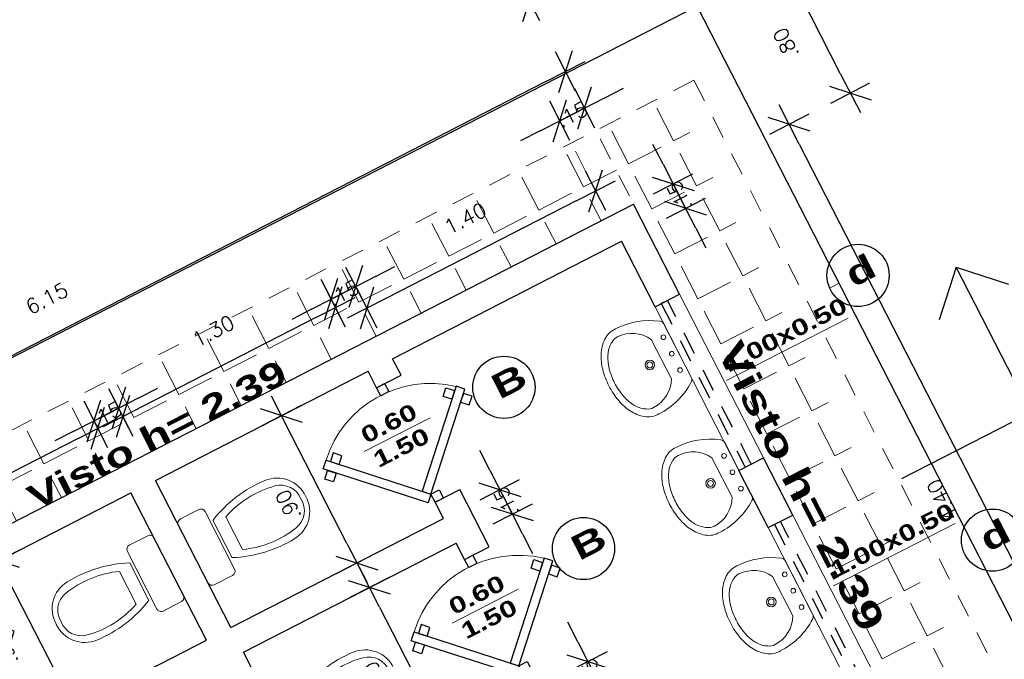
# Model space of a CAD drawing. Header units: millimetres. Extents: x 2041 to 2304, y 426 to 519.
# Tile 13 of 24: x 2097.44 to 2102.8, y 498.53 to 502.01. Entities that reach past the tile are written whole.
import ezdxf

# ---------------------------------------------------------------- set-up
doc = ezdxf.new("R2010")
doc.units = ezdxf.units.MM
doc.linetypes.add('ACAD_ISO04W100', pattern=[30, 24, -3, 0, -3])
doc.linetypes.add('HIDDEN2', pattern=[0.1875, 0.125, -0.0625])
for name, color, linetype in [('aberturas', 2, 'Continuous'), ('Cotas', 3, 'Continuous'), ('FOLHA', 2, 'Continuous')]:
    doc.layers.add(name, color=color, linetype=linetype)
for name, color, linetype, lineweight in [('FOLHA2', 1, 'Continuous', 0), ('P1-HACHURA', 1, 'Continuous', 5), ('SANITARIOS', 2, 'Continuous', 5)]:
    doc.layers.add(name, color=color, linetype=linetype, lineweight=lineweight)
doc.styles.add('REGUA60', font='cityb___.ttf', dxfattribs={"width": 1.4})
doc.styles.add('SIMPLEX_8', font='simplex.shx')
doc.dimstyles.new('Copy of 08', dxfattribs={"dimtxt": 0.08, "dimasz": 0.12, "dimexe": 0, "dimexo": 0, "dimgap": 0.15, "dimtad": 1, "dimzin": 4, "dimdsep": 46, "dimtxsty": 'SIMPLEX_8', "dimblk1": 'D', "dimblk2": 'D', "dimsah": 1, "dimcen": 0.09, "dimse1": 1, "dimse2": 1, "dimclre": 256, "dimclrt": 2, "dimadec": 0, "dimazin": 0, "dimtfac": 1, "dimtmove": 2, "dimatfit": 3, "dimldrblk": 'D', "dimfxl": 1, "dimtolj": 1, "dimtzin": 0, "dimarcsym": 0})

# ---------------------------------------------------------------- blocks, each defined once
blk = doc.blocks.new('A$C6B4124A4')
at = {"layer": 'aberturas'}
for points in [[(0.2788, 0.8485), (0.3141, 0.8839), (0.2788, 0.9192), (0.2434, 0.8839)], [(0.6146, 0.4419), (0.65, 0.4773), (0.2257, 0.9016), (0.1904, 0.8662)], [(0.2434, 0.8132), (0.2081, 0.7778), (0.1727, 0.8132), (0.2081, 0.8485)], [(0.05, 0.5273), (0.05, 0.4773), (0, 0.4773), (0, 0.5273)], [(0.7, 0.5273), (0.7, 0.4773), (0.65, 0.4773), (0.65, 0.5273)], [(0.65, 0.4773), (0.6854, 0.4419), (0.2611, 0.0177), (0.2257, 0.053)], [(0.2788, 0.1061), (0.2434, 0.1414), (0.2081, 0.1061), (0.2434, 0.0707)], [(0.3141, 0.0707), (0.3495, 0.0354), (0.3141, 0), (0.2788, 0.0354)]]:
    blk.add_lwpolyline(points, close=True, dxfattribs=at)
at = {"layer": 'aberturas', "lineweight": 5}
blk.add_arc((0.6427, 0.4773), 0.5949, 139.3252, 225.4946, dxfattribs=at)
blk = doc.blocks.new('A$C046927C5')
at = {"layer": 'aberturas', "lineweight": 5}
blk.add_line((0.2403, 0), (0.2403, 0.6493), dxfattribs=at)
at = {"layer": 'aberturas', "lineweight": 5, "insert": (0.0466, 0.0455), "char_height": 0.14244, "width": 0.590889, "attachment_point": 1, "rotation": 90, "style": 'REGUA60'}
blk.add_mtext('0.60\\P1.50', dxfattribs=at)
blk = doc.blocks.new('D')
for p, q in [((0, -1), (0, 1)), ((-1, 0), (1, 0))]:
    blk.add_line(p, q)
at = {"color": 4}
blk.add_line((-0.707, -0.707), (0.707, 0.707), dxfattribs=at)
blk = doc.blocks.new('*D55')
at = {"layer": 'Defpoints', "color": 0, "transparency": 16777216}
for p in [(2338.8179, 430.0287), (2338.8179, 429.1287), (2338.8179, 429.1287)]:
    blk.add_point(p, dxfattribs=at)
at = {"layer": 'FOLHA', "color": 0, "lineweight": -2, "transparency": 16777216}
blk.add_line((2338.8179, 429.9087), (2338.8179, 429.2487), dxfattribs=at)
at = {"layer": 'FOLHA', "color": 0, "lineweight": -2, "transparency": 16777216, "xscale": 0.12, "yscale": 0.12, "zscale": 0.12}
for p, rotation in [((2338.8179, 430.0287), 90), ((2338.8179, 429.1287), 270)]:
    blk.add_blockref('D', p, dxfattribs=dict(at, rotation=rotation))
at = {"layer": 'FOLHA', "color": 2, "transparency": 16777216, "insert": (2338.6279, 429.5787), "char_height": 0.08, "attachment_point": 5, "rotation": 90, "style": 'SIMPLEX_8'}
blk.add_mtext('\\A1;.90', dxfattribs=at)
blk = doc.blocks.new('*D56')
at = {"layer": 'Defpoints', "color": 0, "transparency": 16777216}
for p in [(2338.8179, 431.0787), (2338.8179, 431.0787), (2338.8179, 430.1787)]:
    blk.add_point(p, dxfattribs=at)
at = {"layer": 'FOLHA', "color": 0, "lineweight": -2, "transparency": 16777216}
blk.add_line((2338.8179, 430.2987), (2338.8179, 430.9587), dxfattribs=at)
at = {"layer": 'FOLHA', "color": 0, "lineweight": -2, "transparency": 16777216, "xscale": 0.12, "yscale": 0.12, "zscale": 0.12}
for p, rotation in [((2338.8179, 431.0787), 90), ((2338.8179, 430.1787), 270)]:
    blk.add_blockref('D', p, dxfattribs=dict(at, rotation=rotation))
at = {"layer": 'FOLHA', "color": 2, "transparency": 16777216, "insert": (2338.6279, 430.6287), "char_height": 0.08, "attachment_point": 5, "rotation": 90, "style": 'SIMPLEX_8'}
blk.add_mtext('\\A1;.90', dxfattribs=at)
blk = doc.blocks.new('*D57')
at = {"layer": 'Defpoints', "color": 0, "transparency": 16777216}
for p in [(2337.0874, 431.0787), (2337.0874, 430.1787), (2337.0874, 430.1787)]:
    blk.add_point(p, dxfattribs=at)
at = {"layer": 'FOLHA', "color": 0, "lineweight": -2, "transparency": 16777216}
blk.add_line((2337.0874, 430.9587), (2337.0874, 430.2987), dxfattribs=at)
at = {"layer": 'FOLHA', "color": 0, "lineweight": -2, "transparency": 16777216, "xscale": 0.12, "yscale": 0.12, "zscale": 0.12}
for p, rotation in [((2337.0874, 431.0787), 90), ((2337.0874, 430.1787), 270)]:
    blk.add_blockref('D', p, dxfattribs=dict(at, rotation=rotation))
at = {"layer": 'FOLHA', "color": 2, "transparency": 16777216, "insert": (2336.8974, 430.6287), "char_height": 0.08, "attachment_point": 5, "rotation": 90, "style": 'SIMPLEX_8'}
blk.add_mtext('\\A1;.90', dxfattribs=at)
blk = doc.blocks.new('*D72')
at = {"layer": 'Defpoints', "color": 0, "transparency": 16777216}
for p in [(2339.4974, 431.3872), (2339.4974, 431.0787), (2340.8974, 431.0787)]:
    blk.add_point(p, dxfattribs=at)
at = {"layer": 'FOLHA', "color": 0, "lineweight": -2, "transparency": 16777216}
blk.add_line((2340.7774, 431.3872), (2339.6174, 431.3872), dxfattribs=at)
at = {"layer": 'FOLHA', "color": 0, "lineweight": -2, "transparency": 16777216, "xscale": 0.12, "yscale": 0.12, "zscale": 0.12, "rotation": 180}
blk.add_blockref('D', (2339.4974, 431.3872), dxfattribs=at)
at = {"layer": 'FOLHA', "color": 0, "lineweight": -2, "transparency": 16777216, "xscale": 0.12, "yscale": 0.12, "zscale": 0.12}
blk.add_blockref('D', (2340.8974, 431.3872), dxfattribs=at)
at = {"layer": 'FOLHA', "color": 2, "transparency": 16777216, "insert": (2340.1974, 431.5772), "char_height": 0.08, "attachment_point": 5, "style": 'SIMPLEX_8'}
blk.add_mtext('\\A1;1.40', dxfattribs=at)
blk = doc.blocks.new('*D73')
at = {"layer": 'Defpoints', "color": 0, "transparency": 16777216}
for p in [(2338.0474, 431.4682), (2338.0474, 431.0787), (2339.3474, 431.0787)]:
    blk.add_point(p, dxfattribs=at)
at = {"layer": 'FOLHA', "color": 0, "lineweight": -2, "transparency": 16777216}
blk.add_line((2339.2274, 431.4682), (2338.1674, 431.4682), dxfattribs=at)
at = {"layer": 'FOLHA', "color": 0, "lineweight": -2, "transparency": 16777216, "xscale": 0.12, "yscale": 0.12, "zscale": 0.12, "rotation": 180}
blk.add_blockref('D', (2338.0474, 431.4682), dxfattribs=at)
at = {"layer": 'FOLHA', "color": 0, "lineweight": -2, "transparency": 16777216, "xscale": 0.12, "yscale": 0.12, "zscale": 0.12}
blk.add_blockref('D', (2339.3474, 431.4682), dxfattribs=at)
at = {"layer": 'FOLHA', "color": 2, "transparency": 16777216, "insert": (2338.6974, 431.6582), "char_height": 0.08, "attachment_point": 5, "style": 'SIMPLEX_8'}
blk.add_mtext('\\A1;1.30', dxfattribs=at)
blk = doc.blocks.new('*D74')
at = {"layer": 'Defpoints', "color": 0, "transparency": 16777216}
for p in [(2336.5974, 431.4737), (2336.5974, 431.0787), (2337.8974, 431.0787)]:
    blk.add_point(p, dxfattribs=at)
at = {"layer": 'FOLHA', "color": 0, "lineweight": -2, "transparency": 16777216}
blk.add_line((2337.7774, 431.4737), (2336.7174, 431.4737), dxfattribs=at)
at = {"layer": 'FOLHA', "color": 0, "lineweight": -2, "transparency": 16777216, "xscale": 0.12, "yscale": 0.12, "zscale": 0.12, "rotation": 180}
blk.add_blockref('D', (2336.5974, 431.4737), dxfattribs=at)
at = {"layer": 'FOLHA', "color": 0, "lineweight": -2, "transparency": 16777216, "xscale": 0.12, "yscale": 0.12, "zscale": 0.12}
blk.add_blockref('D', (2337.8974, 431.4737), dxfattribs=at)
at = {"layer": 'FOLHA', "color": 2, "transparency": 16777216, "insert": (2337.2474, 431.6637), "char_height": 0.08, "attachment_point": 5, "style": 'SIMPLEX_8'}
blk.add_mtext('\\A1;1.30', dxfattribs=at)
blk = doc.blocks.new('*D76')
at = {"layer": 'Defpoints', "color": 0, "transparency": 16777216}
for p in [(2334.8974, 432.0391), (2334.8974, 431.2287), (2341.0474, 431.2287)]:
    blk.add_point(p, dxfattribs=at)
at = {"layer": 'FOLHA', "color": 0, "lineweight": -2, "transparency": 16777216}
blk.add_line((2340.9274, 432.0391), (2335.0174, 432.0391), dxfattribs=at)
at = {"layer": 'FOLHA', "color": 0, "lineweight": -2, "transparency": 16777216, "xscale": 0.12, "yscale": 0.12, "zscale": 0.12, "rotation": 180}
blk.add_blockref('D', (2334.8974, 432.0391), dxfattribs=at)
at = {"layer": 'FOLHA', "color": 0, "lineweight": -2, "transparency": 16777216, "xscale": 0.12, "yscale": 0.12, "zscale": 0.12}
blk.add_blockref('D', (2341.0474, 432.0391), dxfattribs=at)
at = {"layer": 'FOLHA', "color": 2, "transparency": 16777216, "insert": (2337.9724, 432.2291), "char_height": 0.08, "attachment_point": 5, "style": 'SIMPLEX_8'}
blk.add_mtext('\\A1;6.15', dxfattribs=at)
blk = doc.blocks.new('*D60')
at = {"layer": 'Defpoints', "color": 0, "transparency": 16777216}
for p in [(2340.8974, 431.8148), (2340.8974, 431.5244), (2341.0474, 431.5244)]:
    blk.add_point(p, dxfattribs=at)
at = {"layer": 'FOLHA', "color": 0, "lineweight": -2, "transparency": 16777216}
for p, q in [((2340.7774, 431.8148), (2340.6574, 431.8148)), ((2341.0474, 431.8148), (2340.8974, 431.8148)), ((2341.1674, 431.8148), (2341.2874, 431.8148))]:
    blk.add_line(p, q, dxfattribs=at)
at = {"layer": 'FOLHA', "color": 0, "lineweight": -2, "transparency": 16777216, "xscale": 0.12, "yscale": 0.12, "zscale": 0.12}
blk.add_blockref('D', (2340.8974, 431.8148), dxfattribs=at)
at = {"layer": 'FOLHA', "color": 0, "lineweight": -2, "transparency": 16777216, "xscale": 0.12, "yscale": 0.12, "zscale": 0.12, "rotation": 180}
blk.add_blockref('D', (2341.0474, 431.8148), dxfattribs=at)
at = {"layer": 'FOLHA', "color": 2, "transparency": 16777216, "insert": (2340.9724, 431.8148), "char_height": 0.08, "attachment_point": 5, "style": 'SIMPLEX_8'}
blk.add_mtext('\\A1;.15', dxfattribs=at)
blk = doc.blocks.new('*D61')
at = {"layer": 'Defpoints', "color": 0, "transparency": 16777216}
for p in [(2339.3474, 431.5191), (2339.3474, 431.2287), (2339.4974, 431.2287)]:
    blk.add_point(p, dxfattribs=at)
at = {"layer": 'FOLHA', "color": 0, "lineweight": -2, "transparency": 16777216}
for p, q in [((2339.2274, 431.5191), (2339.1074, 431.5191)), ((2339.4974, 431.5191), (2339.3474, 431.5191)), ((2339.6174, 431.5191), (2339.7374, 431.5191))]:
    blk.add_line(p, q, dxfattribs=at)
at = {"layer": 'FOLHA', "color": 0, "lineweight": -2, "transparency": 16777216, "xscale": 0.12, "yscale": 0.12, "zscale": 0.12}
blk.add_blockref('D', (2339.3474, 431.5191), dxfattribs=at)
at = {"layer": 'FOLHA', "color": 0, "lineweight": -2, "transparency": 16777216, "xscale": 0.12, "yscale": 0.12, "zscale": 0.12, "rotation": 180}
blk.add_blockref('D', (2339.4974, 431.5191), dxfattribs=at)
at = {"layer": 'FOLHA', "color": 2, "transparency": 16777216, "insert": (2339.4224, 431.5191), "char_height": 0.08, "attachment_point": 5, "style": 'SIMPLEX_8'}
blk.add_mtext('\\A1;.15', dxfattribs=at)
blk = doc.blocks.new('*D62')
at = {"layer": 'Defpoints', "color": 0, "transparency": 16777216}
for p in [(2337.8974, 431.5191), (2337.8974, 431.2287), (2338.0474, 431.2287)]:
    blk.add_point(p, dxfattribs=at)
at = {"layer": 'FOLHA', "color": 0, "lineweight": -2, "transparency": 16777216}
for p, q in [((2337.7774, 431.5191), (2337.6574, 431.5191)), ((2338.0474, 431.5191), (2337.8974, 431.5191)), ((2338.1674, 431.5191), (2338.2874, 431.5191))]:
    blk.add_line(p, q, dxfattribs=at)
at = {"layer": 'FOLHA', "color": 0, "lineweight": -2, "transparency": 16777216, "xscale": 0.12, "yscale": 0.12, "zscale": 0.12}
blk.add_blockref('D', (2337.8974, 431.5191), dxfattribs=at)
at = {"layer": 'FOLHA', "color": 0, "lineweight": -2, "transparency": 16777216, "xscale": 0.12, "yscale": 0.12, "zscale": 0.12, "rotation": 180}
blk.add_blockref('D', (2338.0474, 431.5191), dxfattribs=at)
at = {"layer": 'FOLHA', "color": 2, "transparency": 16777216, "insert": (2337.9724, 431.5191), "char_height": 0.08, "attachment_point": 5, "style": 'SIMPLEX_8'}
blk.add_mtext('\\A1;.15', dxfattribs=at)
blk = doc.blocks.new('*D77')
at = {"layer": 'Defpoints', "color": 0, "transparency": 16777216}
for p in [(2341.0474, 431.2287), (2341.2893, 431.2287), (2341.0474, 431.0787)]:
    blk.add_point(p, dxfattribs=at)
at = {"layer": 'FOLHA', "color": 0, "lineweight": -2, "transparency": 16777216}
for p, q in [((2341.2893, 431.3487), (2341.2893, 431.4687)), ((2341.2893, 431.0787), (2341.2893, 431.2287)), ((2341.2893, 430.9587), (2341.2893, 430.8387))]:
    blk.add_line(p, q, dxfattribs=at)
at = {"layer": 'FOLHA', "color": 0, "lineweight": -2, "transparency": 16777216, "xscale": 0.12, "yscale": 0.12, "zscale": 0.12}
for p, rotation in [((2341.2893, 431.2287), 270), ((2341.2893, 431.0787), 90)]:
    blk.add_blockref('D', p, dxfattribs=dict(at, rotation=rotation))
at = {"layer": 'FOLHA', "color": 2, "transparency": 16777216, "insert": (2341.2893, 431.1537), "char_height": 0.08, "attachment_point": 5, "rotation": 90, "style": 'SIMPLEX_8'}
blk.add_mtext('\\A1;.15', dxfattribs=at)
blk = doc.blocks.new('*D67')
at = {"layer": 'Defpoints', "color": 0, "transparency": 16777216}
for p in [(2339.4974, 429.1287), (2339.4974, 428.9787), (2339.6919, 428.9787)]:
    blk.add_point(p, dxfattribs=at)
at = {"layer": 'FOLHA', "color": 0, "lineweight": -2, "transparency": 16777216}
for p, q in [((2339.6919, 429.2487), (2339.6919, 429.3687)), ((2339.6919, 429.1287), (2339.6919, 428.9787)), ((2339.6919, 428.8587), (2339.6919, 428.7387))]:
    blk.add_line(p, q, dxfattribs=at)
at = {"layer": 'FOLHA', "color": 0, "lineweight": -2, "transparency": 16777216, "xscale": 0.12, "yscale": 0.12, "zscale": 0.12}
for p, rotation in [((2339.6919, 429.1287), 270), ((2339.6919, 428.9787), 90)]:
    blk.add_blockref('D', p, dxfattribs=dict(at, rotation=rotation))
at = {"layer": 'FOLHA', "color": 2, "transparency": 16777216, "insert": (2339.6919, 429.0537), "char_height": 0.08, "attachment_point": 5, "rotation": 90, "style": 'SIMPLEX_8'}
blk.add_mtext('\\A1;.15', dxfattribs=at)
blk = doc.blocks.new('*D68')
at = {"layer": 'Defpoints', "color": 0, "transparency": 16777216}
for p in [(2339.4974, 430.1787), (2339.4974, 430.0287), (2339.6919, 430.0287)]:
    blk.add_point(p, dxfattribs=at)
at = {"layer": 'FOLHA', "color": 0, "lineweight": -2, "transparency": 16777216}
for p, q in [((2339.6919, 430.2987), (2339.6919, 430.4187)), ((2339.6919, 430.1787), (2339.6919, 430.0287)), ((2339.6919, 429.9087), (2339.6919, 429.7887))]:
    blk.add_line(p, q, dxfattribs=at)
at = {"layer": 'FOLHA', "color": 0, "lineweight": -2, "transparency": 16777216, "xscale": 0.12, "yscale": 0.12, "zscale": 0.12}
for p, rotation in [((2339.6919, 430.1787), 270), ((2339.6919, 430.0287), 90)]:
    blk.add_blockref('D', p, dxfattribs=dict(at, rotation=rotation))
at = {"layer": 'FOLHA', "color": 2, "transparency": 16777216, "insert": (2339.6919, 430.1037), "char_height": 0.08, "attachment_point": 5, "rotation": 90, "style": 'SIMPLEX_8'}
blk.add_mtext('\\A1;.15', dxfattribs=at)
blk = doc.blocks.new('A$C7BF3546D')
at = {"layer": 'FOLHA'}
for p, q in [((0, 0.7876), (0.2121, 0.9997)), ((0.8874, 0), (0.8874, 1)), ((1, 0.7876), (0, 0.7876)), ((0, 0.7876), (0.2121, 0.5754))]:
    blk.add_line(p, q, dxfattribs=at)
blk = doc.blocks.new('INODPL')
for p, q in [((-0.1012, 0.25), (0.0988, 0.25)), ((-0.1762, 0.1626), (0.1762, 0.1626)), ((-0.1147, 0.1797), (0.1147, 0.1797)), ((-0.2012, 0.025), (-0.2012, 0.1376)), ((0.2012, 0.1376), (0.2012, 0.025)), ((-0.1762, 0), (0.1762, 0))]:
    blk.add_line(p, q)
for centre, radius, start, end in [((-0.0064, 0.5162), 0.1716, 88.2558, 175.4745), ((-0.0137, 0.5408), 0.1175, 83.4652, 168.408), ((0.0113, 0.5408), 0.1175, 11.592, 96.5348), ((0.0064, 0.5162), 0.1716, 4.5255, 91.7442), ((0.4117, 0.4535), 0.5518, 168.408, 201.6392), ((-0.4141, 0.4535), 0.5518, 338.3608, 11.592), ((0.5217, 0.4744), 0.7013, 175.4745, 204.8463), ((-0.5217, 0.4744), 0.7013, 335.1537, 4.5255), ((-0.1762, 0.1376), 0.025, 90, 180), ((0.1762, 0.1376), 0.025, 360, 90), ((-0.1762, 0.025), 0.025, 180, 270), ((0.1762, 0.025), 0.025, 270, 0)]:
    blk.add_arc(centre, radius, start, end)
blk = doc.blocks.new('HINO-B~1')
at = {"layer": 'SANITARIOS', "rotation": 90}
blk.add_blockref('INODPL', (0, 0), dxfattribs=at)
blk = doc.blocks.new('LAVATORIO')
for points in [[(-150.6856, 114.8001, 0.200231), (-150.6733, 114.8189), (-150.6733, 115.1528, 0.19279), (-150.6849, 115.1712, 0.154902), (-150.9207, 115.2457, 0.17524), (-150.9971, 115.2225, 0.106133), (-151.0529, 115.1586, 0.070271), (-151.0825, 115.0816, 0.056527), (-151.0933, 114.9859, 0.056527), (-151.0825, 114.8902, 0.070271), (-151.0529, 114.8131, 0.106133), (-150.9971, 114.7492, 0.17524), (-150.9207, 114.726, 0.154378), (-150.6856, 114.8001, 0.154902)], [(-150.7733, 115.1059, 0.280936), (-150.9305, 115.2016, 0.180168), (-150.9693, 115.19, 0.055612), (-150.9822, 115.1825, 0.106133), (-151.0242, 115.1344, 0.070271), (-151.0488, 115.0704, 0.056527), (-151.0583, 114.9859, 0.056527), (-151.0488, 114.9014, 0.070271), (-151.0242, 114.8374, 0.106133), (-150.9822, 114.7893, 0.055612), (-150.9693, 114.7817, 0.180168), (-150.9305, 114.7702, 0.280936), (-150.7733, 114.8659), (-150.7733, 115.1059)]]:
    blk.add_lwpolyline(points, format="xyb")
for centre, radius in [((-150.7093, 115.0859), 0.0128), ((-150.8433, 114.9859), 0.0262), ((-150.8433, 114.9859), 0.0162), ((-150.7093, 114.9859), 0.0128), ((-150.7093, 114.8859), 0.0128)]:
    blk.add_circle(centre, radius)
blk = doc.blocks.new('LAVAT')
at = {"xscale": -1, "rotation": 269.9999999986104}
blk.add_blockref('LAVATORIO', (15211.164, 9300.1314), dxfattribs=at)
blk = doc.blocks.new('*D88')
at = {"layer": 'Defpoints', "color": 0, "transparency": 16777216}
for p in [(2341.0474, 431.2287), (2341.0474, 426.8287), (2341.9988, 426.8287)]:
    blk.add_point(p, dxfattribs=at)
at = {"layer": 'FOLHA', "color": 0, "lineweight": -2, "transparency": 16777216}
blk.add_line((2341.9988, 431.1087), (2341.9988, 426.9487), dxfattribs=at)
at = {"layer": 'FOLHA', "color": 0, "lineweight": -2, "transparency": 16777216, "xscale": 0.12, "yscale": 0.12, "zscale": 0.12}
for p, rotation in [((2341.9988, 431.2287), 90), ((2341.9988, 426.8287), 270)]:
    blk.add_blockref('D', p, dxfattribs=dict(at, rotation=rotation))
at = {"layer": 'FOLHA', "color": 2, "transparency": 16777216, "insert": (2341.8088, 429.0287), "char_height": 0.08, "attachment_point": 5, "rotation": 90, "style": 'SIMPLEX_8'}
blk.add_mtext('\\A1;4.40', dxfattribs=at)
blk = doc.blocks.new('*D91')
at = {"layer": 'Defpoints', "color": 0, "transparency": 16777216}
for p in [(2341.8474, 432.4715), (2341.8474, 432.0287), (2341.0474, 431.2287)]:
    blk.add_point(p, dxfattribs=at)
at = {"layer": 'FOLHA', "color": 0, "lineweight": -2, "transparency": 16777216}
blk.add_line((2341.1674, 432.4715), (2341.7274, 432.4715), dxfattribs=at)
at = {"layer": 'FOLHA', "color": 0, "lineweight": -2, "transparency": 16777216, "xscale": 0.12, "yscale": 0.12, "zscale": 0.12, "rotation": 180}
blk.add_blockref('D', (2341.0474, 432.4715), dxfattribs=at)
at = {"layer": 'FOLHA', "color": 0, "lineweight": -2, "transparency": 16777216, "xscale": 0.12, "yscale": 0.12, "zscale": 0.12}
blk.add_blockref('D', (2341.8474, 432.4715), dxfattribs=at)
at = {"layer": 'FOLHA', "color": 2, "transparency": 16777216, "insert": (2341.4474, 432.6615), "char_height": 0.08, "attachment_point": 5, "style": 'SIMPLEX_8'}
blk.add_mtext('\\A1;.80', dxfattribs=at)
blk = doc.blocks.new('*D92')
at = {"layer": 'Defpoints', "color": 0, "transparency": 16777216}
for p in [(2341.8474, 432.0287), (2342.3731, 432.0287), (2341.0474, 431.2287)]:
    blk.add_point(p, dxfattribs=at)
at = {"layer": 'FOLHA', "color": 0, "lineweight": -2, "transparency": 16777216}
blk.add_line((2342.3731, 431.3487), (2342.3731, 431.9087), dxfattribs=at)
at = {"layer": 'FOLHA', "color": 0, "lineweight": -2, "transparency": 16777216, "xscale": 0.12, "yscale": 0.12, "zscale": 0.12}
for p, rotation in [((2342.3731, 432.0287), 90), ((2342.3731, 431.2287), 270)]:
    blk.add_blockref('D', p, dxfattribs=dict(at, rotation=rotation))
at = {"layer": 'FOLHA', "color": 2, "transparency": 16777216, "insert": (2342.1831, 431.6287), "char_height": 0.08, "attachment_point": 5, "rotation": 90, "style": 'SIMPLEX_8'}
blk.add_mtext('\\A1;.80', dxfattribs=at)
blk = doc.blocks.new('A$C1C462CF9')
at = {"layer": 'aberturas', "lineweight": 5}
blk.add_line((0, 0.1481), (0.743, 0.1481), dxfattribs=at)
at = {"layer": 'aberturas', "lineweight": 5, "insert": (0.0283, 0.2684), "char_height": 0.08848, "width": 0.716237, "attachment_point": 1, "style": 'REGUA60'}
blk.add_mtext('1.00x0.50\\P   ', dxfattribs=at)
blk = doc.blocks.new('gdf')
at = {"layer": 'P1-HACHURA'}
h = blk.add_hatch(dxfattribs=at)
h.set_pattern_fill('ANGLE', color=256, style=0)
h.set_pattern_definition([(0, (2330.74916, 404.89085), (0, 0.275), [0.2, -0.075]), (90, (2330.74916, 404.89085), (-0.275, 2e-17), [0.2, -0.075])])
h.paths.add_polyline_path([(2334.09739, 432.02871), (2334.09739, 430.40115, -0.1454542), (2334.14424, 430.3169), (2334.44739, 430.3169), (2334.44739, 431.67871), (2341.49739, 431.67871), (2341.49739, 430.3309), (2341.78862, 430.3309, -0.2118751), (2341.84739, 430.45492), (2341.84739, 432.02871)])
h.paths.add_polyline_path([(2341.84739, 430.19845, -0.2249372), (2341.78862, 430.3309), (2341.49739, 430.3309), (2341.49739, 428.72392), (2341.78363, 428.72392, -0.2102425), (2341.84739, 428.84435)])
h.paths.add_polyline_path([(2341.49739, 430.3309), (2341.04739, 430.3309), (2341.04739, 429.67871), (2341.04739, 429.32871), (2341.04739, 428.72392), (2341.49739, 428.72392)], flags=17)
h.paths.add_polyline_path([(2341.49739, 428.72392), (2341.04739, 428.72392), (2341.04739, 428.32871), (2341.04739, 427.92871), (2341.04739, 427.59995, -0.321579), (2341.16236, 427.43968, -0.321579), (2341.04739, 427.2794), (2341.04739, 427.05371), (2341.04739, 427.02871), (2341.04739, 426.82871), (2340.69739, 426.82871), (2340.19739, 426.82871), (2340.19739, 426.37871), (2341.49739, 426.37871)], flags=17)
h.paths.add_polyline_path([(2341.49739, 426.45498), (2341.49739, 426.37871), (2334.44739, 426.37871), (2334.44739, 431.67871), (2341.49739, 431.67871), (2341.49739, 428.72392), (2341.78363, 428.72392, -0.2102425), (2341.84739, 428.84435), (2341.84739, 432.02871), (2334.09739, 432.02871), (2334.09739, 426.02871), (2341.84739, 426.02871), (2341.84739, 426.34654)])
h.paths.add_polyline_path([(2340.19739, 426.37871), (2340.19739, 426.82871), (2339.69739, 426.82871), (2339.34739, 426.82871), (2338.04739, 426.82871), (2337.74739, 426.82871), (2337.30362, 426.82871), (2337.30362, 426.37871)], flags=16)
h.paths.add_polyline_path([(2340.0666, 426.02871, -0.3965782), (2340.29853, 426.02871), (2341.84739, 426.02871), (2341.84739, 426.34654), (2341.49739, 426.45498), (2341.49739, 426.37871), (2339.54986, 426.37871), (2339.56144, 426.02871)])
h.paths.add_polyline_path([(2337.30362, 426.37871), (2337.30362, 426.08804, -0.2389932), (2337.44466, 426.02871), (2339.56144, 426.02871), (2339.54986, 426.37871)])
h.paths.add_polyline_path([(2335.87205, 426.37871), (2335.87205, 426.02871), (2337.07119, 426.02871), (2337.07119, 426.37871)], flags=16)
h.paths.add_polyline_path([(2334.44739, 426.37871), (2334.44739, 428.47034), (2334.15444, 428.47034, -0.1971701), (2334.09739, 428.35526), (2334.09739, 426.02871), (2335.44518, 426.02871, -0.3383825), (2335.64225, 426.08692), (2335.64225, 426.37871)])
h.paths.add_polyline_path([(2334.44739, 429.23545), (2334.09739, 429.23545), (2334.09739, 428.6094, -0.2342782), (2334.15444, 428.47034), (2334.44739, 428.47034)])
h.paths.add_polyline_path([(2334.89739, 429.32871), (2334.89739, 429.67871), (2334.89739, 430.3169), (2334.44739, 430.3169), (2334.44739, 428.47034), (2334.89739, 428.47034)], flags=17)
h.paths.add_polyline_path([(2334.44739, 430.3169), (2334.14424, 430.3169, -0.0546978), (2334.14826, 430.28021, -0.2017572), (2334.09739, 430.15926), (2334.09739, 429.23545), (2334.44739, 429.23545)])
h.paths.add_polyline_path([(2334.89739, 431.22871), (2341.04739, 431.22871), (2341.04739, 430.67871), (2341.04739, 430.3309), (2341.49739, 430.3309), (2341.49739, 431.67871), (2334.44739, 431.67871), (2334.44739, 430.3169), (2334.89739, 430.3169), (2334.89739, 430.67871)], flags=17)
h.paths.add_polyline_path([(2338.5631, 431.59822), (2338.83167, 431.59822), (2338.83167, 431.71822), (2338.5631, 431.71822)], flags=25)
h.paths.add_polyline_path([(2337.1131, 431.60372), (2337.38167, 431.60372), (2337.38167, 431.72372), (2337.1131, 431.72372)], flags=25)
h.paths.add_polyline_path([(2340.8762, 431.75479), (2341.06858, 431.75479), (2341.06858, 431.87479), (2340.8762, 431.87479)], flags=24)
h.paths.add_polyline_path([(2334.8762, 431.75479), (2335.06858, 431.75479), (2335.06858, 431.87479), (2334.8762, 431.87479)], flags=24)
h.paths.add_polyline_path([(2341.86884, 428.8868), (2341.86884, 429.17061), (2341.74884, 429.17061), (2341.74884, 428.8868)], flags=9)
h.paths.add_polyline_path([(2341.04489, 430.35417), (2341.04489, 428.84672), (2341.27341, 428.84672), (2341.27341, 430.35417)], flags=25)
h.paths.add_polyline_path([(2341.34927, 426.80752), (2341.34927, 426.9999), (2341.22927, 426.9999), (2341.22927, 426.80752)], flags=24)
h.paths.add_polyline_path([(2334.70386, 430.14039), (2334.70386, 428.63294), (2334.93238, 428.63294), (2334.93238, 430.14039)], flags=25)
h.paths.add_polyline_path([(2340.0631, 431.51716), (2340.33167, 431.51716), (2340.33167, 431.63716), (2340.0631, 431.63716)], flags=24)
h.paths.add_polyline_path([(2335.6131, 431.51716), (2335.88167, 431.51716), (2335.88167, 431.63716), (2335.6131, 431.63716)], flags=24)
h.paths.add_polyline_path([(2339.3262, 431.4591), (2339.51858, 431.4591), (2339.51858, 431.5791), (2339.3262, 431.5791)], flags=24)
h.paths.add_polyline_path([(2337.8762, 431.4591), (2338.06858, 431.4591), (2338.06858, 431.5791), (2337.8762, 431.5791)], flags=24)
h.paths.add_polyline_path([(2336.4262, 431.4591), (2336.61858, 431.4591), (2336.61858, 431.5791), (2336.4262, 431.5791)], flags=24)
h.paths.add_polyline_path([(2341.34927, 431.05752), (2341.34927, 431.2499), (2341.22927, 431.2499), (2341.22927, 431.05752)], flags=24)
h.paths.add_polyline_path([(2337.35633, 431.19305), (2338.70484, 431.19305), (2338.70484, 431.39748), (2337.35633, 431.39748)], flags=24)
at = {"color": 252, "linetype": 'HIDDEN2', "lineweight": 5}
for p, q in [((2340.89739, 431.62871), (2340.89739, 431.22871)), ((2341.04739, 431.62871), (2341.04739, 431.22871))]:
    blk.add_line(p, q, dxfattribs=at)
at = {"color": 252}
for p, q in [((2334.89739, 431.22871), (2341.04739, 431.22871)), ((2341.04739, 430.67871), (2341.04739, 431.22871)), ((2336.59739, 431.07871), (2337.89739, 431.07871)), ((2337.89739, 430.17871), (2337.89739, 431.07871)), ((2338.04739, 431.07871), (2339.34739, 431.07871)), ((2338.04739, 430.17871), (2338.04739, 431.07871)), ((2339.34739, 430.97871), (2339.34739, 431.07871)), ((2339.49739, 431.07871), (2340.89739, 431.07871)), ((2339.49739, 430.97871), (2339.49739, 431.07871)), ((2340.89739, 430.67871), (2340.89739, 431.07871)), ((2339.34739, 430.97871), (2339.49739, 430.97871)), ((2340.89739, 430.67871), (2341.04739, 430.67871)), ((2339.34739, 430.17871), (2339.34739, 430.27871)), ((2339.34739, 430.27871), (2339.49739, 430.27871)), ((2339.49739, 429.92871), (2339.49739, 430.27871)), ((2336.59739, 430.17871), (2337.89739, 430.17871)), ((2338.04739, 430.17871), (2339.34739, 430.17871)), ((2338.04739, 430.02871), (2339.34739, 430.02871)), ((2338.04739, 429.12871), (2338.04739, 430.02871)), ((2339.34739, 429.92871), (2339.34739, 430.02871)), ((2339.34739, 429.92871), (2339.49739, 429.92871)), ((2340.89739, 429.32871), (2340.89739, 429.67871)), ((2340.89739, 429.67871), (2341.04739, 429.67871)), ((2341.04739, 429.32871), (2341.04739, 429.67871)), ((2340.89739, 429.32871), (2341.04739, 429.32871))]:
    blk.add_line(p, q, dxfattribs=at)
at = {"color": 252, "lineweight": 5}
for p, q in [((2340.89739, 430.67871), (2340.89739, 429.67871)), ((2341.04739, 430.67871), (2341.04739, 429.67871)), ((2340.89739, 429.32871), (2340.89739, 428.32871)), ((2341.04739, 429.32871), (2341.04739, 428.32871))]:
    blk.add_line(p, q, dxfattribs=at)
at = {"color": 252}
blk.add_lwpolyline([(2334.09739, 432.02871), (2334.09739, 426.02871), (2341.84739, 426.02871), (2341.84739, 432.02871)], close=True, dxfattribs=at)
at = {"layer": 'aberturas', "color": 252, "linetype": 'HIDDEN2'}
for points in [[(2340.93489, 430.67871), (2340.93489, 429.67871), (2340.97239, 429.67871), (2340.97239, 430.67871)], [(2340.93489, 429.32871), (2340.93489, 428.32871), (2340.97239, 428.32871), (2340.97239, 429.32871)]]:
    blk.add_lwpolyline(points, close=True, dxfattribs=at)
at = {"layer": 'FOLHA', "color": 252}
for centre in [(2339.96545, 430.66418), (2341.95777, 430.32668), (2339.95093, 429.68616), (2341.95239, 428.71168)]:
    blk.add_circle(centre, 0.1692, dxfattribs=at)
at = {"layer": 'FOLHA2', "color": 252, "linetype": 'HIDDEN2'}
blk.add_lwpolyline([(2334.29739, 431.67871), (2334.29739, 426.37871), (2341.64739, 426.37871), (2341.64739, 431.67871)], close=True, dxfattribs=at)
at = {"layer": 'aberturas', "color": 252, "rotation": 270}
for p in [(2336.07009, 430.97871), (2338.87009, 430.97871), (2338.87009, 429.92871)]:
    blk.add_blockref('A$C6B4124A4', p, dxfattribs=at)
at = {"layer": 'aberturas', "color": 252, "xscale": 0.6211850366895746, "yscale": 0.6211850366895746, "zscale": 0.6211850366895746, "rotation": 270}
for p in [(2339.12952, 430.84864), (2339.12952, 429.80128)]:
    blk.add_blockref('A$C046927C5', p, dxfattribs=at)
at = {"layer": 'aberturas', "color": 252}
for p in [(2341.06043, 429.9971), (2341.06944, 428.73646)]:
    blk.add_blockref('A$C1C462CF9', p, dxfattribs=at)
at = {"layer": 'FOLHA', "color": 252, "rotation": 270}
blk.add_blockref('A$C7BF3546D', (2341.66537, 430.12288), dxfattribs=at)
at = {"layer": 'SANITARIOS', "color": 252}
blk.add_blockref('HINO-B~1', (2337.89739, 430.62871), dxfattribs=at)
at = {"layer": 'SANITARIOS', "color": 252, "xscale": -1}
for p in [(2338.04739, 430.62871), (2338.04739, 429.57871)]:
    blk.add_blockref('HINO-B~1', p, dxfattribs=at)
at = {"layer": 'SANITARIOS', "color": 252, "rotation": 270}
for p in [(-6808.56062, 15756.56018), (-6808.56062, 15755.83589), (-6808.56062, 15755.1116)]:
    blk.add_blockref('LAVAT', p, dxfattribs=at)
at = {"layer": 'FOLHA', "style": 'REGUA60', "width": 1.4}
blk.add_text('Visto h= 2.39', height=0.1347744, dxfattribs=at).set_placement((2337.39228, 431.22796))
at = {"layer": 'FOLHA', "color": 252, "style": 'REGUA60', "width": 1.4}
for s, p in [('B', (2339.91399, 430.61352)), ('d', (2341.90444, 430.27843)), ('B', (2339.89947, 429.6355)), ('d', (2341.89906, 428.66343))]:
    blk.add_text(s, height=0.13477, dxfattribs=at).set_placement(p)
blk.add_text('Visto h= 2.39', height=0.1506591, rotation=270, dxfattribs=at).set_placement((2341.08391, 430.31398))
at = {"layer": 'FOLHA'}
for base, p1, p2, picture, middle in [((2341.84739, 432.47153), (2341.04739, 431.22871), (2341.84739, 432.02871), '*D91', (2341.44739, 432.66153)), ((2334.89739, 432.03909), (2341.04739, 431.22871), (2334.89739, 431.22871), '*D76', (2337.97239, 432.22909)), ((2336.59739, 431.47372), (2337.89739, 431.07871), (2336.59739, 431.07871), '*D74', (2337.24739, 431.66372)), ((2338.04739, 431.46822), (2339.34739, 431.07871), (2338.04739, 431.07871), '*D73', (2338.69739, 431.65822)), ((2339.49739, 431.38716), (2340.89739, 431.07871), (2339.49739, 431.07871), '*D72', (2340.19739, 431.57716))]:
    dim = blk.add_linear_dim(base=base, p1=p1, p2=p2, dimstyle='Copy of 08', dxfattribs=at)
    dim.commit()
    dim.dimension.update_dxf_attribs({"geometry": picture, "text_midpoint": middle})
for base, p1, p2, angle, picture, middle in [((2342.37306, 432.02871), (2341.04739, 431.22871), (2341.84739, 432.02871), 90, '*D92', (2342.18306, 431.62871)), ((2341.99884, 426.82871), (2341.04739, 431.22871), (2341.04739, 426.82871), 90, '*D88', (2341.80884, 429.02871)), ((2337.08745, 430.17871), (2337.08745, 431.07871), (2337.08745, 430.17871), 270, '*D57', (2336.89745, 430.62871)), ((2338.81794, 431.07871), (2338.81794, 430.17871), (2338.81794, 431.07871), 270, '*D56', (2338.62794, 430.62871)), ((2338.81794, 429.12871), (2338.81794, 430.02871), (2338.81794, 429.12871), 270, '*D55', (2338.62794, 429.57871))]:
    dim = blk.add_linear_dim(base=base, p1=p1, p2=p2, angle=angle, dimstyle='Copy of 08', dxfattribs=at)
    dim.commit()
    dim.dimension.update_dxf_attribs({"geometry": picture, "text_midpoint": middle})
for base, p1, p2, picture, middle in [((2340.89739, 431.81479), (2341.04739, 431.52441), (2340.89739, 431.52441), '*D60', (2340.97239, 431.81479)), ((2337.89739, 431.5191), (2338.04739, 431.22871), (2337.89739, 431.22871), '*D62', (2337.97239, 431.5191)), ((2339.34739, 431.5191), (2339.49739, 431.22871), (2339.34739, 431.22871), '*D61', (2339.42239, 431.5191))]:
    dim = blk.add_linear_dim(base=base, p1=p1, p2=p2, dimstyle='Copy of 08', dxfattribs=at)
    dim.commit()
    dim.dimension.update_dxf_attribs({"geometry": picture, "text_midpoint": middle, "dimtype": 128})
for base, p1, p2, picture, middle in [((2341.28927, 431.22871), (2341.04739, 431.07871), (2341.04739, 431.22871), '*D77', (2341.28927, 431.15371)), ((2339.6919, 430.02871), (2339.49739, 430.17871), (2339.49739, 430.02871), '*D68', (2339.6919, 430.10371)), ((2339.6919, 428.97871), (2339.49739, 429.12871), (2339.49739, 428.97871), '*D67', (2339.6919, 429.05371))]:
    dim = blk.add_linear_dim(base=base, p1=p1, p2=p2, angle=270, dimstyle='Copy of 08', dxfattribs=at)
    dim.commit()
    dim.dimension.update_dxf_attribs({"geometry": picture, "text_midpoint": middle, "dimtype": 128})

msp = doc.modelspace()

# ---------------------------------------------------------------- block references
at = {"layer": 'Cotas', "linetype": 'ACAD_ISO04W100', "rotation": 27.13928382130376}
msp.add_blockref('gdf', (214.1927, -950.62883), dxfattribs=at)

doc.saveas('drawing.dxf')
